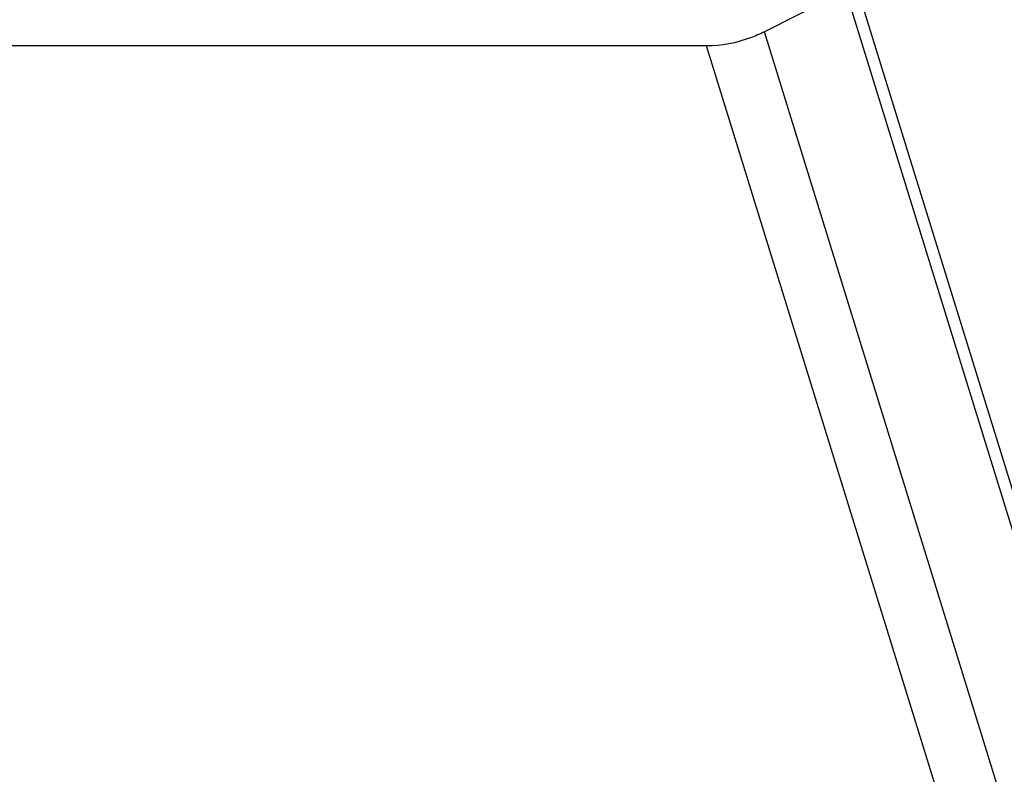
# Model space of a CAD drawing. Header units: millimetres. Extents: x 0 to 594, y 0 to 420.
# Tile 78 of 117: x 502 to 521, y 150 to 164. Entities that reach past the tile are written whole.
import ezdxf

# ---------------------------------------------------------------- set-up
doc = ezdxf.new("R2010")
doc.units = ezdxf.units.MM
doc.header["$LTSCALE"] = 32.67
doc.layers.add('3_ALL_AXES', color=7, linetype='CONTINUOUS')

msp = doc.modelspace()

# ---------------------------------------------------------------- linework, layer by layer
at = {"layer": '3_ALL_AXES', "color": 9, "linetype": 'CONTINUOUS'}
for p, q in [((533.03191, 117.85801), (518.50793, 164.85762)), ((532.80972, 117.80339), (518.28574, 164.803)), ((531.24915, 117.01221), (516.72517, 164.01182)), ((530.1382, 116.73911), (515.61422, 163.73872))]:
    msp.add_line(p, q, dxfattribs=at)
at = {"layer": '3_ALL_AXES', "color": 7, "linetype": 'CONTINUOUS'}
for p, q in [((518.28574, 164.803), (516.72517, 164.01182)), ((515.61422, 163.73872), (492.47838, 163.73872))]:
    msp.add_line(p, q, dxfattribs=at)
msp.add_open_spline([(516.72517, 164.01182), (516.63885, 163.96806), (516.28713, 163.8157), (515.90063, 163.73872), (515.61422, 163.73872)], degree=3, knots=[0, 0, 0, 0, 0.25255875, 1, 1, 1, 1], dxfattribs=at)

doc.saveas('drawing.dxf')
